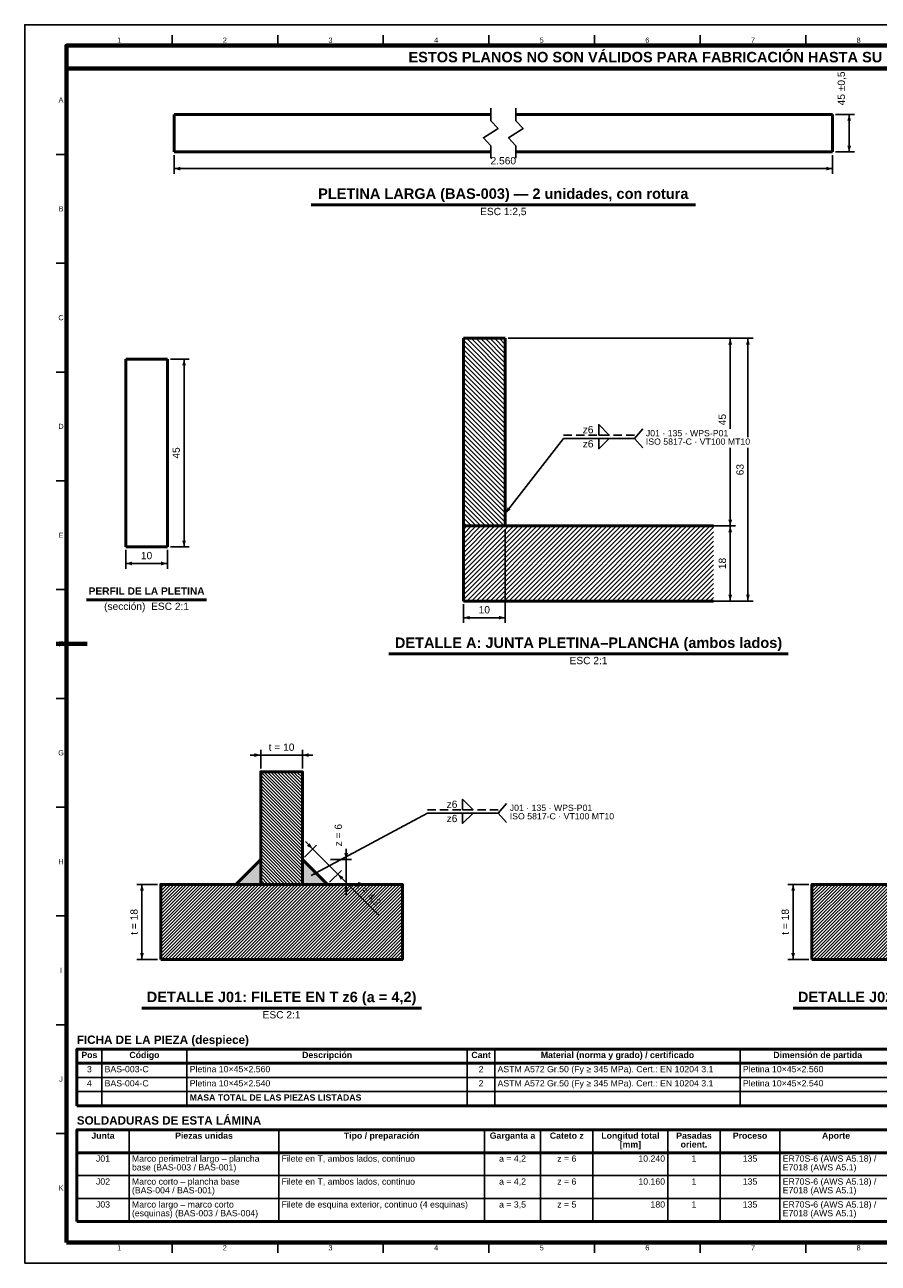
# Model space of a CAD drawing. Header units: millimetres. Extents: x 0 to 841, y 0 to 594.
# Tile 1 of 2: x 0 to 410, y 0 to 594. Entities that reach past the tile are written whole.
import ezdxf
from ezdxf.enums import TextEntityAlignment as Align

# ---------------------------------------------------------------- set-up
doc = ezdxf.new("R2010")
doc.units = ezdxf.units.MM
doc.linetypes.add('OCULTO', pattern=[6, 4, -2])
for name, color, linetype, lineweight in [('ACH', 7, 'CONTINUOUS', 13), ('COTA', 7, 'CONTINUOUS', 25), ('FINA', 7, 'CONTINUOUS', 25), ('MARCO', 7, 'CONTINUOUS', 70), ('OCU', 7, 'OCULTO', 25), ('TXT', 7, 'CONTINUOUS', 25), ('VIS', 7, 'CONTINUOUS', 50)]:
    doc.layers.add(name, color=color, linetype=linetype, lineweight=lineweight)
doc.styles.add('STD', font='LiberationSans-Regular.ttf')
doc.styles.add('STDB', font='LiberationSans-Bold.ttf')

msp = doc.modelspace()

# ---------------------------------------------------------------- hatches: boundary and pattern name
at = {"layer": 'ACH'}
h = msp.add_hatch(dxfattribs=at)
h.set_pattern_fill('ANSI31', scale=0.5, angle=90)
h.paths.add_polyline_path([(210.55, 353.62), (210.55, 443.62), (230.55, 443.62), (230.55, 353.62)])
h = msp.add_hatch(dxfattribs=at)
h.set_pattern_fill('ANSI31', scale=0.5)
h.paths.add_polyline_path([(210.55, 317.62), (210.55, 353.62), (330.55, 353.62), (330.55, 317.62)])
h = msp.add_hatch(dxfattribs=at)
h.set_pattern_fill('ANSI31', scale=0.35, angle=90)
h.paths.add_polyline_path([(113.25, 181.72), (133.25, 181.72), (133.25, 235.72), (113.25, 235.72)])
h = msp.add_hatch(color=7, dxfattribs=at)
h.dxf.hatch_style = 1
h.paths.add_polyline_path([(113.25, 181.72), (101.25, 181.72), (113.25, 193.72)])
h = msp.add_hatch(color=7, dxfattribs=at)
h.dxf.hatch_style = 1
h.paths.add_polyline_path([(133.25, 181.72), (145.25, 181.72), (133.25, 193.72)])
h = msp.add_hatch(dxfattribs=at)
h.set_pattern_fill('ANSI31', scale=0.35)
h.paths.add_polyline_path([(65.25, 145.72), (181.25, 145.72), (181.25, 181.72), (65.25, 181.72)])
h = msp.add_hatch(dxfattribs=at)
h.set_pattern_fill('ANSI31', scale=0.35)
h.paths.add_polyline_path([(377.75, 145.72), (493.75, 145.72), (493.75, 181.72), (377.75, 181.72)])

# ---------------------------------------------------------------- linework, layer by layer
at = {"layer": 'COTA'}
for p, q in [((389.15, 551), (398.15, 551)), ((395.65, 533), (395.65, 551)), ((71.65, 531.5), (71.65, 522.5)), ((387.65, 531.5), (387.65, 522.5)), ((389.15, 533), (398.15, 533)), ((71.65, 525), (387.65, 525)), ((232.05, 443.62), (341.05, 443.62)), ((232.05, 443.62), (349.55, 443.62)), ((338.55, 400.22), (338.55, 443.62)), ((347.05, 396.17), (347.05, 443.62)), ((69.96, 433.62), (78.96, 433.62)), ((76.46, 343.62), (76.46, 433.62)), ((292.55, 395.62), (296.55, 400.12)), ((230.55, 359.62), (258.55, 395.62)), ((258.55, 395.62), (292.55, 395.62)), ((292.55, 395.62), (296.55, 391.12)), ((338.55, 353.62), (338.55, 391.07)), ((347.05, 317.62), (347.05, 391.07)), ((230.55, 352.12), (230.55, 307.12)), ((232.05, 353.62), (341.05, 353.62)), ((232.05, 353.62), (341.05, 353.62)), ((338.55, 317.62), (338.55, 353.62)), ((48.46, 342.12), (48.46, 333.12)), ((68.46, 342.12), (68.46, 333.12)), ((69.96, 343.62), (78.96, 343.62)), ((48.46, 335.62), (68.46, 335.62)), ((210.55, 316.12), (210.55, 307.12)), ((212.05, 317.62), (341.05, 317.62)), ((212.05, 317.62), (349.55, 317.62)), ((210.55, 309.62), (230.55, 309.62)), ((113.25, 243.72), (108.25, 243.72)), ((113.25, 237.22), (113.25, 246.22)), ((113.25, 243.72), (133.25, 243.72)), ((133.25, 237.22), (133.25, 246.22)), ((133.25, 243.72), (138.25, 243.72)), ((227.25, 215.92), (231.25, 220.42)), ((137.45, 185.92), (193.25, 215.92)), ((193.25, 215.92), (227.25, 215.92)), ((227.25, 215.92), (231.25, 211.42)), ((138.2, 198.67), (134.66, 202.21)), ((134.31, 194.79), (139.97, 200.44)), ((138.2, 198.67), (150.2, 186.67)), ((154.25, 193.72), (154.25, 198.72)), ((146.75, 193.72), (156.75, 193.72)), ((154.25, 181.72), (154.25, 193.72)), ((146.31, 182.79), (151.97, 188.44)), ((150.2, 186.67), (153.74, 183.14)), ((150.2, 186.67), (169.98, 166.89)), ((63.75, 181.72), (53.75, 181.72)), ((56.25, 145.72), (56.25, 181.72)), ((146.75, 181.72), (156.75, 181.72)), ((154.25, 181.72), (154.25, 176.72)), ((376.25, 181.72), (366.25, 181.72)), ((368.75, 145.72), (368.75, 181.72)), ((63.75, 145.72), (53.75, 145.72)), ((376.25, 145.72), (366.25, 145.72))]:
    msp.add_line(p, q, dxfattribs=at)
for points in [[(275.43, 397.22), (275.43, 402.22), (280.43, 397.22)], [(275.43, 395.62), (275.43, 390.62), (280.43, 395.62)], [(210.12, 217.52), (210.12, 222.52), (215.12, 217.52)], [(210.12, 215.92), (210.12, 210.92), (215.12, 215.92)]]:
    msp.add_lwpolyline(points, close=True, dxfattribs=at)
for points in [[(395.65, 551), (394.75, 548), (396.55, 548)], [(395.65, 533), (396.55, 536), (394.75, 536)], [(71.65, 525), (74.65, 524.1), (74.65, 525.9)], [(387.65, 525), (384.65, 525.9), (384.65, 524.1)], [(338.55, 443.62), (337.65, 440.62), (339.45, 440.62)], [(347.05, 443.62), (346.15, 440.62), (347.95, 440.62)], [(76.46, 433.62), (75.56, 430.62), (77.36, 430.62)], [(230.55, 359.62), (233.11, 361.44), (231.69, 362.54)], [(338.55, 353.62), (339.45, 356.62), (337.65, 356.62)], [(338.55, 353.62), (337.65, 350.62), (339.45, 350.62)], [(76.46, 343.62), (77.36, 346.62), (75.56, 346.62)], [(48.46, 335.62), (51.46, 334.72), (51.46, 336.52)], [(68.46, 335.62), (65.46, 336.52), (65.46, 334.72)], [(338.55, 317.62), (339.45, 320.62), (337.65, 320.62)], [(347.05, 317.62), (347.95, 320.62), (346.15, 320.62)], [(210.55, 309.62), (213.55, 308.72), (213.55, 310.52)], [(230.55, 309.62), (227.55, 310.52), (227.55, 308.72)], [(113.25, 243.72), (110.25, 244.62), (110.25, 242.82)], [(133.25, 243.72), (136.25, 242.82), (136.25, 244.62)], [(138.2, 198.67), (136.71, 201.43), (135.44, 200.16)], [(154.25, 193.72), (155.15, 196.72), (153.35, 196.72)], [(137.45, 185.92), (140.52, 186.55), (139.67, 188.14)], [(150.2, 186.67), (151.68, 183.92), (152.96, 185.19)], [(56.25, 181.72), (55.35, 178.72), (57.15, 178.72)], [(154.25, 181.72), (153.35, 178.72), (155.15, 178.72)], [(368.75, 181.72), (367.85, 178.72), (369.65, 178.72)], [(56.25, 145.72), (57.15, 148.72), (55.35, 148.72)], [(368.75, 145.72), (369.65, 148.72), (367.85, 148.72)]]:
    msp.add_solid(points, dxfattribs=at)
at = {"layer": 'FINA'}
for p, q in [((70.69, 584), (70.69, 589)), ((121.38, 584), (121.38, 589)), ((172.06, 584), (172.06, 589)), ((222.75, 584), (222.75, 589)), ((273.44, 584), (273.44, 589)), ((324.12, 584), (324.12, 589)), ((374.81, 584), (374.81, 589)), ((20, 531.82), (15, 531.82)), ((20, 479.64), (15, 479.64)), ((20, 427.45), (15, 427.45)), ((20, 375.27), (15, 375.27)), ((20, 323.09), (15, 323.09)), ((20, 270.91), (15, 270.91)), ((20, 218.73), (15, 218.73)), ((20, 166.55), (15, 166.55)), ((20, 114.36), (15, 114.36)), ((37.01, 102.7), (37.01, 75.5)), ((77.85, 102.7), (77.85, 75.5)), ((212.38, 102.7), (212.38, 75.5)), ((225.59, 102.7), (225.59, 75.5)), ((343.31, 102.7), (343.31, 75.5)), ((25, 95.9), (646, 95.9)), ((25, 89.1), (646, 89.1)), ((25, 82.3), (646, 82.3)), ((20, 62.18), (15, 62.18)), ((50.13, 64), (50.13, 20)), ((121.92, 64), (121.92, 20)), ((220.63, 64), (220.63, 20)), ((247.55, 64), (247.55, 20)), ((272.68, 64), (272.68, 20)), ((308.58, 64), (308.58, 20)), ((333.71, 64), (333.71, 20)), ((362.42, 64), (362.42, 20)), ((25, 53), (646, 53)), ((25, 42), (646, 42)), ((25, 31), (646, 31)), ((70.69, 10), (70.69, 5)), ((121.38, 10), (121.38, 5)), ((172.06, 10), (172.06, 5)), ((222.75, 10), (222.75, 5)), ((273.44, 10), (273.44, 5)), ((324.12, 10), (324.12, 5)), ((374.81, 10), (374.81, 5))]:
    msp.add_line(p, q, dxfattribs=at)
msp.add_lwpolyline([(0, 0), (841, 0), (841, 594), (0, 594)], close=True, dxfattribs=at)
for points in [[(223.65, 530), (223.65, 536), (220.15, 539.8), (227.15, 544.2), (223.65, 548), (223.65, 554)], [(235.65, 530), (235.65, 536), (232.15, 539.8), (239.15, 544.2), (235.65, 548), (235.65, 554)]]:
    msp.add_lwpolyline(points, dxfattribs=at)
at = {"layer": 'MARCO'}
msp.add_line((15, 297), (30, 297), dxfattribs=at)
for points in [[(20, 10), (831, 10), (831, 584), (20, 584)], [(20, 573), (831, 573), (831, 584), (20, 584)]]:
    msp.add_lwpolyline(points, close=True, dxfattribs=at)
at = {"layer": 'OCU'}
for p, q in [((258.55, 397.22), (292.55, 397.22)), ((193.25, 217.52), (227.25, 217.52))]:
    msp.add_line(p, q, dxfattribs=at)
at = {"layer": 'VIS'}
for p, q in [((137.45, 507.6), (321.85, 507.6)), ((29.63, 318.22), (87.29, 318.22)), ((174.79, 292.22), (366.31, 292.22)), ((56.18, 122.32), (190.32, 122.32)), ((368.68, 122.32), (502.82, 122.32)), ((25, 102.7), (25, 75.5)), ((25, 75.5), (646, 75.5)), ((25, 64), (25, 20)), ((25, 20), (646, 20))]:
    msp.add_line(p, q, dxfattribs=at)
for points in [[(71.65, 533), (71.65, 551)], [(71.65, 551), (223.65, 551)], [(235.65, 551), (387.65, 551)], [(387.65, 533), (387.65, 551)], [(71.65, 533), (223.65, 533)], [(235.65, 533), (387.65, 533)], [(210.55, 443.62), (210.55, 353.62)], [(210.55, 443.62), (230.55, 443.62)], [(230.55, 443.62), (230.55, 353.62)], [(68.46, 433.62), (48.46, 433.62)], [(48.46, 343.62), (48.46, 433.62)], [(68.46, 343.62), (68.46, 433.62)], [(210.55, 353.62), (210.55, 317.62)], [(210.55, 353.62), (330.55, 353.62)], [(210.55, 353.62), (230.55, 353.62)], [(68.46, 343.62), (48.46, 343.62)], [(210.55, 317.62), (330.55, 317.62)]]:
    msp.add_lwpolyline(points, dxfattribs=at)
for points in [[(113.25, 181.72), (133.25, 181.72), (133.25, 235.72), (113.25, 235.72)], [(113.25, 181.72), (101.25, 181.72), (113.25, 193.72)], [(113.25, 181.72), (101.25, 181.72), (113.25, 193.72)], [(133.25, 181.72), (145.25, 181.72), (133.25, 193.72)], [(133.25, 181.72), (145.25, 181.72), (133.25, 193.72)], [(65.25, 145.72), (181.25, 145.72), (181.25, 181.72), (65.25, 181.72)], [(377.75, 145.72), (493.75, 145.72), (493.75, 181.72), (377.75, 181.72)], [(25, 95.9), (646, 95.9), (646, 102.7), (25, 102.7)], [(25, 53), (646, 53), (646, 64), (25, 64)]]:
    msp.add_lwpolyline(points, close=True, dxfattribs=at)

# ---------------------------------------------------------------- texts
at = {"layer": 'TXT'}
for s, height, style, p in [('1', 2.5, 'STD', (45.34, 586.6)), ('2', 2.5, 'STD', (96.03, 586.6)), ('3', 2.5, 'STD', (146.72, 586.6)), ('4', 2.5, 'STD', (197.41, 586.6)), ('ESTOS PLANOS NO SON VÁLIDOS PARA FABRICACIÓN HASTA SU REVISIÓN Y APROBACIÓN POR UN INGENIERO CALCULISTA HABILITADO.', 5, 'STDB', (425.5, 578.5)), ('5', 2.5, 'STD', (248.09, 586.6)), ('6', 2.5, 'STD', (298.78, 586.6)), ('7', 2.5, 'STD', (349.47, 586.6)), ('8', 2.5, 'STD', (400.16, 586.6)), ('A', 2.5, 'STD', (17.4, 557.91)), ('B', 2.5, 'STD', (17.4, 505.73)), ('C', 2.5, 'STD', (17.4, 453.55)), ('D', 2.5, 'STD', (17.4, 401.36)), ('E', 2.5, 'STD', (17.4, 349.18)), ('F', 2.5, 'STD', (17.4, 297)), ('G', 2.5, 'STD', (17.4, 244.82)), ('H', 2.5, 'STD', (17.4, 192.64)), ('I', 2.5, 'STD', (17.4, 140.45)), ('Pos', 3, 'STDB', (31.01, 99.9)), ('Código', 3, 'STDB', (57.43, 99.9)), ('Descripción', 3, 'STDB', (145.12, 99.9)), ('Cant', 3, 'STDB', (218.99, 99.9)), ('Material (norma y grado) / certificado', 3, 'STDB', (284.45, 99.9)), ('Dimensión de partida', 3, 'STDB', (380.54, 99.9)), ('J', 2.5, 'STD', (17.4, 88.27)), ('3', 3, 'STD', (31.01, 93.1)), ('2', 3, 'STD', (218.99, 93.1)), ('4', 3, 'STD', (31.01, 86.3)), ('2', 3, 'STD', (218.99, 86.3)), ('Junta', 3, 'STDB', (37.56, 61.2)), ('Piezas unidas', 3, 'STDB', (86.02, 61.2)), ('Tipo / preparación', 3, 'STDB', (171.28, 61.2)), ('Garganta a', 3, 'STDB', (234.09, 61.2)), ('Cateto z', 3, 'STDB', (260.12, 61.2)), ('Longitud total', 3, 'STDB', (290.63, 61.2)), ('Pasadas', 3, 'STDB', (321.14, 61.2)), ('Proceso', 3, 'STDB', (348.06, 61.2)), ('Aporte', 3, 'STDB', (389.34, 61.2)), ('[mm]', 3, 'STDB', (290.63, 57)), ('orient.', 3, 'STDB', (321.14, 57)), ('J01', 3, 'STD', (37.56, 50.2)), ('a = 4,2', 3, 'STD', (234.09, 50.2)), ('z = 6', 3, 'STD', (260.12, 50.2)), ('1', 3, 'STD', (321.14, 50.2)), ('135', 3, 'STD', (348.06, 50.2)), ('K', 2.5, 'STD', (17.4, 36.09)), ('J02', 3, 'STD', (37.56, 39.2)), ('a = 4,2', 3, 'STD', (234.09, 39.2)), ('z = 6', 3, 'STD', (260.12, 39.2)), ('1', 3, 'STD', (321.14, 39.2)), ('135', 3, 'STD', (348.06, 39.2)), ('J03', 3, 'STD', (37.56, 28.2)), ('a = 3,5', 3, 'STD', (234.09, 28.2)), ('135', 3, 'STD', (348.06, 28.2)), ('z = 5', 3, 'STD', (260.12, 28.2)), ('1', 3, 'STD', (321.14, 28.2)), ('1', 2.5, 'STD', (45.34, 7.4)), ('2', 2.5, 'STD', (96.03, 7.4)), ('3', 2.5, 'STD', (146.72, 7.4)), ('4', 2.5, 'STD', (197.41, 7.4)), ('5', 2.5, 'STD', (248.09, 7.4)), ('6', 2.5, 'STD', (298.78, 7.4)), ('7', 2.5, 'STD', (349.47, 7.4)), ('8', 2.5, 'STD', (400.16, 7.4))]:
    msp.add_text(s, height=height, dxfattribs=dict(at, style=style)).set_placement(p, align=Align.MIDDLE_CENTER)
at = {"layer": 'TXT', "style": 'STD'}
for s, rotation, p in [('45 ±0,5', 90, (394.65, 563.47)), ('45', 90, (337.55, 404.62)), ('45', 90, (75.46, 388.62)), ('63', 90, (346.05, 380.62)), ('18', 90, (337.55, 335.62)), ('z = 6', 90, (153.25, 205.31)), ('a = 4,2', -45, (162.82, 175.47)), ('t = 18', 90, (55.25, 163.72)), ('t = 18', 90, (367.75, 163.72))]:
    msp.add_text(s, height=3.5, rotation=rotation, dxfattribs=at).set_placement(p, align=Align.BOTTOM_CENTER)
at = {"layer": 'TXT'}
for s, height, style, p in [('2.560', 3.5, 'STD', (229.65, 526)), ('PLETINA LARGA (BAS-003) — 2 unidades, con rotura', 5, 'STDB', (229.65, 509)), ('10', 3.5, 'STD', (58.46, 336.62)), ('PERFIL DE LA PLETINA', 3.5, 'STDB', (58.46, 319.62)), ('10', 3.5, 'STD', (220.55, 310.62)), ('DETALLE A: JUNTA PLETINA–PLANCHA (ambos lados)', 5, 'STDB', (270.55, 293.62)), ('t = 10', 3.5, 'STD', (123.25, 244.72)), ('DETALLE J01: FILETE EN T z6 (a = 4,2)', 5, 'STDB', (123.25, 123.72)), ('DETALLE J02: FILETE EN T z6 (a = 4,2)', 5, 'STDB', (435.75, 123.72))]:
    msp.add_text(s, height=height, dxfattribs=dict(at, style=style)).set_placement(p, align=Align.BOTTOM_CENTER)
at = {"layer": 'TXT', "style": 'STD'}
for s, p in [('ESC 1:2,5', (229.65, 506.2)), ('(sección)  ESC 2:1', (58.46, 316.82)), ('ESC 2:1', (270.55, 290.82)), ('ESC 2:1', (123.25, 120.92))]:
    msp.add_text(s, height=3.5, dxfattribs=at).set_placement(p, align=Align.TOP_CENTER)
for s, height, p in [('z6', 3.5, (272.93, 399.82)), ('z6', 3.5, (272.93, 393.02)), ('z6', 3.5, (207.62, 220.12)), ('z6', 3.5, (207.62, 213.32)), ('10.240', 3, (307.28, 50.2)), ('10.160', 3, (307.28, 39.2)), ('180', 3, (307.28, 28.2))]:
    msp.add_text(s, height=height, dxfattribs=at).set_placement(p, align=Align.MIDDLE_RIGHT)
at = {"layer": 'TXT'}
for s, height, style, p in [('J01 · 135 · WPS-P01', 3, 'STD', (298.05, 399.62)), ('ISO 5817-C · VT100 MT10', 3, 'STD', (298.05, 395.57)), ('J01 · 135 · WPS-P01', 3, 'STD', (232.75, 219.92)), ('ISO 5817-C · VT100 MT10', 3, 'STD', (232.75, 215.87)), ('FICHA DE LA PIEZA (despiece)', 4, 'STDB', (25, 109.2)), ('SOLDADURAS DE ESTA LÁMINA', 4, 'STDB', (25, 70.5))]:
    msp.add_text(s, height=height, dxfattribs=dict(at, style=style)).set_placement(p, align=Align.TOP_LEFT)
for s, style, p in [('BAS-003-C', 'STD', (38.31, 93.1)), ('Pletina 10×45×2.560', 'STD', (79.15, 93.1)), ('ASTM A572 Gr.50 (Fy ≥ 345 MPa). Cert.: EN 10204 3.1', 'STD', (226.89, 93.1)), ('Pletina 10×45×2.560', 'STD', (344.61, 93.1)), ('BAS-004-C', 'STD', (38.31, 86.3)), ('Pletina 10×45×2.540', 'STD', (79.15, 86.3)), ('ASTM A572 Gr.50 (Fy ≥ 345 MPa). Cert.: EN 10204 3.1', 'STD', (226.89, 86.3)), ('Pletina 10×45×2.540', 'STD', (344.61, 86.3)), ('MASA TOTAL DE LAS PIEZAS LISTADAS', 'STDB', (79.15, 79.5)), ('base (BAS-003 / BAS-001)', 'STD', (51.43, 46)), ('Marco perimetral largo – plancha', 'STD', (51.43, 50.2)), ('Filete en T, ambos lados, continuo', 'STD', (123.22, 50.2)), ('ER70S-6 (AWS A5.18) /', 'STD', (363.72, 50.2)), ('E7018 (AWS A5.1)', 'STD', (363.72, 46)), ('(BAS-004 / BAS-001)', 'STD', (51.43, 35)), ('Marco corto – plancha base', 'STD', (51.43, 39.2)), ('Filete en T, ambos lados, continuo', 'STD', (123.22, 39.2)), ('ER70S-6 (AWS A5.18) /', 'STD', (363.72, 39.2)), ('E7018 (AWS A5.1)', 'STD', (363.72, 35)), ('Marco largo – marco corto', 'STD', (51.43, 28.2)), ('Filete de esquina exterior, continuo (4 esquinas)', 'STD', (123.22, 28.2)), ('ER70S-6 (AWS A5.18) /', 'STD', (363.72, 28.2)), ('(esquinas) (BAS-003 / BAS-004)', 'STD', (51.43, 24)), ('E7018 (AWS A5.1)', 'STD', (363.72, 24))]:
    msp.add_text(s, height=3, dxfattribs=dict(at, style=style)).set_placement(p, align=Align.MIDDLE_LEFT)

doc.saveas('drawing.dxf')
